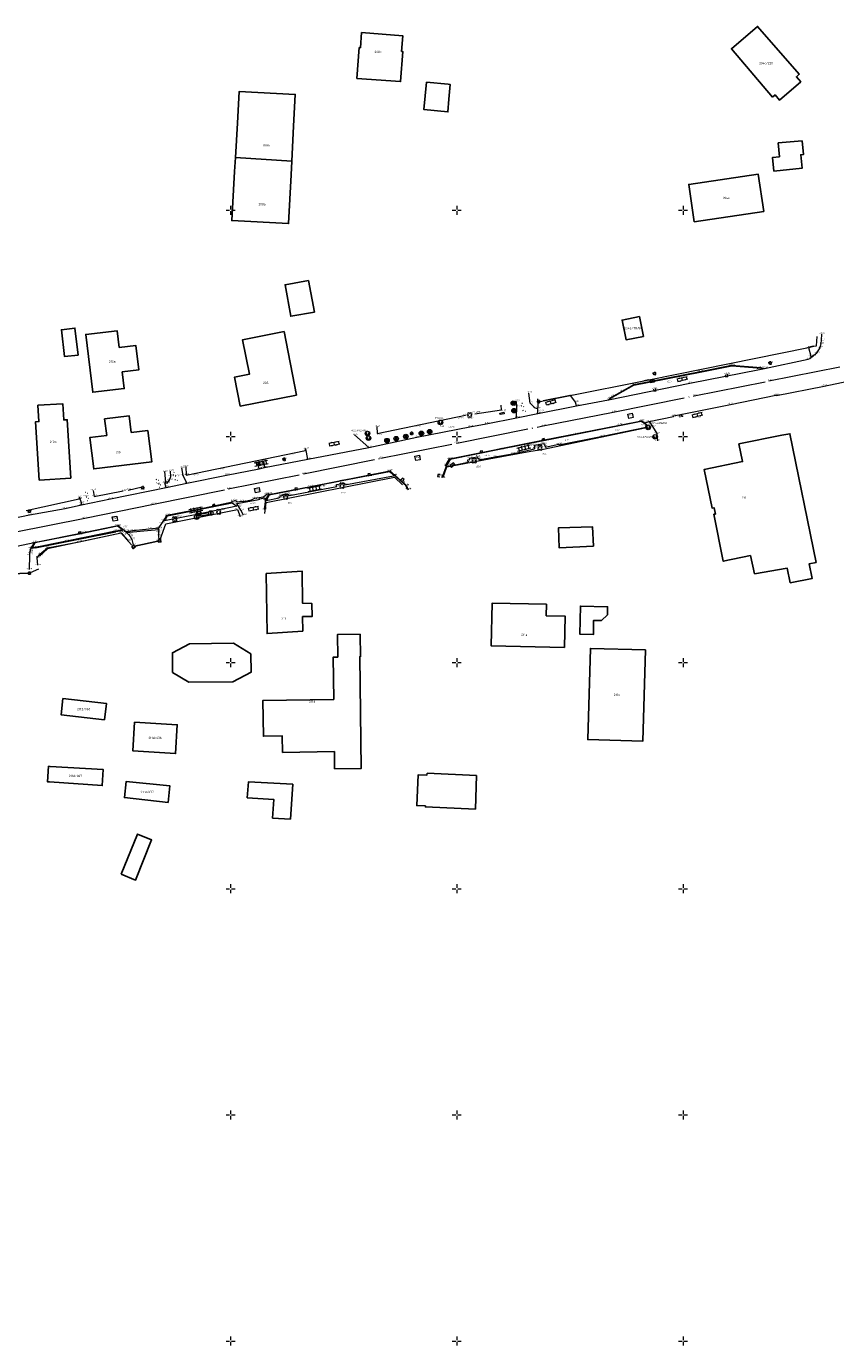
# Model space of a CAD drawing. Header units: metres. Extents: x 132947 to 136301, y 465956 to 467151.
# Tile 17 of 28: x 135105 to 135284, y 466499 to 466791. Entities that reach past the tile are written whole.
import ezdxf
from ezdxf.enums import TextEntityAlignment as Align

# ---------------------------------------------------------------- set-up
doc = ezdxf.new("R2010")
doc.units = ezdxf.units.M
doc.linetypes.add('ASWEG', pattern=[18, 16, -1, 0, -1])
doc.layers.get('0').update_dxf_attribs({"color": 8})
for name, color, linetype, lineweight in [('B-WE-GR-BOOM-T18', 253, 'Continuous', 18), ('B-WE-GR-GRAS-T18', 253, 'Continuous', 18), ('B-WE-GW-HOOGTE-T18', 253, 'Continuous', 18), ('B-WE-IE-T18', 10, 'Continuous', 18), ('B-WE-IE-TERREINAFSCHEIDING_KUNSTMATIG_HEKWERK-G', 20, 'IE-TERREINAFSCHEIDING-KUNSTMATIG', 18), ('B-WE-IE-TERREINAFSCHEIDING_NATUURLIJK_HAAG MET RASTER-G', 60, 'IE-TERREINAFSCHEIDING-NATUURLIJK-HAAGRASTER', 18), ('B-WE-IE-TERREINAFSCHEIDING_NATUURLIJK_HAAG-G', 60, 'IE-TERREINAFSCHEIDING-NATUURLIJK-HAAG', 18), ('B-WE-KL-ET_LS_OV_LICHTMAST-S', 190, 'Continuous', 25), ('N-WE-OG-BEBOUWING_HUISNUMMER-T25', 7, 'Continuous', 25), ('Q03_Asweg', 8, 'ASWEG', 18), ('Q18_Brievenbus', 8, 'Continuous', 18), ('Q2202_Paal_hout', 8, 'Continuous', 18), ('Q235_Trottoirkolk', 8, 'Continuous', 18), ('Q251_Caikast', 8, 'Continuous', 18), ('Q252_Trafokast', 8, 'Continuous', 18), ('Q26_Boom', 8, 'Continuous', 18), ('Q28_Rioolput_gem', 8, 'Continuous', 18), ('Q30_Verkeersbord', 8, 'Continuous', 18), ('S02_Klinkers', 8, 'Continuous', 18), ('S03_Tegels', 8, 'Continuous', 18), ('S100_Ruitkruis', 8, 'Continuous', 18), ('S60_Zand_grind', 8, 'Continuous', 18), ('T01_Muur', 8, 'Continuous', 25), ('T10_Doorgang', 8, 'DOORGANG', 25), ('V011_Kant_asfalt', 8, 'Continuous', 18), ('V012_Kant_beton', 8, 'Continuous', 18), ('V02_Kant_klinkers', 8, 'Continuous', 18), ('V03_Kant_tegels', 8, 'Continuous', 18), ('V05_Kant_grindpuin', 8, 'Continuous', 18), ('W01_Kant_sloot', 8, 'Continuous', 18)]:
    doc.layers.add(name, color=color, linetype=linetype, lineweight=lineweight)
doc.layers.add('B-XX-OG-BEBOUWING-GV', color=8, linetype='Continuous')
doc.styles.add('NLCS-ISO-M200-T18_CURSIEF', font='NLCS-ISO.ttf', dxfattribs={"oblique": 15, "height": 0.36})
doc.styles.add('NLCS-ISO-M200-T25', font='NLCS-ISO.ttf', dxfattribs={"height": 0.5})
doc.styles.get("Standard").update_dxf_attribs({"font": 'romand.shx'})
doc.linetypes.add('DOORGANG', pattern='A,2,-2,[15,fgm.shx,S=1,R=0,X=0,Y=0],-4', length=8)
doc.linetypes.add('IE-TERREINAFSCHEIDING-KUNSTMATIG', pattern='A,4,[82,NLCS.SHX,S=0.75,R=90,X=0,Y=0],4,-2', length=10)
doc.linetypes.add('IE-TERREINAFSCHEIDING-NATUURLIJK-HAAG', pattern='A,7,-1.5,[67,NLCS.SHX,S=0.75,R=45,X=0,Y=0],-1.5', length=10)
doc.linetypes.add('IE-TERREINAFSCHEIDING-NATUURLIJK-HAAGRASTER', pattern='A,7,-1.5,[67,NLCS.SHX,S=0.75,R=45,X=0,Y=0],-1.5,7,-1.5,[67,NLCS.SHX,S=0.75,R=0,X=0,Y=0],-1.5', length=20)

# ---------------------------------------------------------------- blocks, each defined once
blk = doc.blocks.new('ZANDGR2')
for points in [[(0.28, 1.8), (0.08, 1.8)], [(1.09, 1.1), (0.89, 1.1)], [(0.43, -0.34), (0.23, -0.34)], [(0.54, -2.02), (0.34, -2.02)], [(1.14, -1.04), (0.94, -1.04)]]:
    blk.add_lwpolyline(points)
blk = doc.blocks.new('TEGELS2')
for points in [[(2, 2.25), (0, 2.25)], [(0, 0.75), (2, 0.75)], [(0.25, 3), (0.25, -3)], [(1.75, 3), (1.75, -3)], [(0, -0.75), (2, -0.75)], [(0, -2.25), (2, -2.25)]]:
    blk.add_lwpolyline(points)
blk = doc.blocks.new('kolkl')
for points in [[(-0.498, 0), (-0.498, -0.998)], [(0.498, -1), (0.5, 0)], [(-0.498, -0.998), (0.498, -1)]]:
    blk.add_lwpolyline(points)
blk = doc.blocks.new('klinkers2')
for p, q in [((0.01, 1.15), (0.31, 1.15)), ((0.31, -2.3), (0.31, 2.3)), ((0.31, 2.1), (1.51, 2.1)), ((0.31, 0), (1.51, 0)), ((1.51, -2.3), (1.51, 2.3)), ((1.51, 1.05), (1.81, 1.05)), ((0.01, -1.15), (0.31, -1.15)), ((0.31, -2.1), (1.51, -2.1)), ((1.51, -1.05), (1.81, -1.05))]:
    blk.add_line(p, q)
blk = doc.blocks.new('aandbord')
blk.add_lwpolyline([(0.707, 0.707), (0, -1), (-0.707, 0.707)])
blk.add_circle((0, 0), 1)
blk = doc.blocks.new('boom')
for centre, start, end in [((-0.499999, 0.499999), 0, 270), ((-0.499999, -0.499999), 90, 0), ((0.499999, 0.499999), 270, 180), ((0.499999, -0.499999), 180, 90)]:
    blk.add_arc(centre, 0.499999, start, end)
blk = doc.blocks.new('htpaal')
blk.add_lwpolyline([(-0.5, -0.5), (0.5, -0.5), (0.5, 0.5), (-0.5, 0.5), (-0.5, -0.5)])
for radius in [1, 0.25]:
    blk.add_circle((0, 0), radius)
blk = doc.blocks.new('rioolput')
for points in [[(-1, -1), (-1, 1)], [(-1, 1), (1, 1)], [(1, 1), (1, -1)], [(1, -1), (-1, -1)]]:
    blk.add_lwpolyline(points)
blk = doc.blocks.new('cai')
blk.add_circle((0, 0), 1)
at = {"width": 0.714}
blk.add_text('C', height=1, dxfattribs=at).set_placement((0.087, 0.002), align=Align.MIDDLE_CENTER)
blk = doc.blocks.new('brievenbus')
for points in [[(-1, -0.5), (1, -0.5), (1, 0.5), (-1, 0.5), (-1, -0.5)], [(-1, 0.5), (0, 0), (1, 0.5)]]:
    blk.add_lwpolyline(points)
blk = doc.blocks.new('ruitkruis')
for p, q in [((-2, 0), (-0.4, 0)), ((0, 2), (0, 0.4)), ((0.4, 0), (2, 0)), ((0, -0.4), (0, -2))]:
    blk.add_line(p, q)
blk = doc.blocks.new('SKL-ET_OV_LICHTMAST-SO')
at = {"color": 0, "linetype": 'ByBlock', "lineweight": 18}
for points in [[(-1.2, 0), (-2, 0)], [(-1.4, 1.4), (-0.9, 0.9)], [(0, 2), (0, 1.2)], [(0.9, 0.9), (1.4, 1.4)], [(2, 0), (1.2, 0)], [(-1.4, -1.4), (-0.9, -0.9)], [(0, -1.2), (0, -2)], [(0.9, -0.9), (1.4, -1.4)]]:
    blk.add_lwpolyline(points, dxfattribs=at)
blk.add_circle((0, 0), 1, dxfattribs=at)

msp = doc.modelspace()

# ---------------------------------------------------------------- linework, layer by layer
at = {"layer": 'B-WE-IE-TERREINAFSCHEIDING_KUNSTMATIG_HEKWERK-G'}
for points in [[(135278.81, 466719.96), (135279.5, 466720.07), (135279.63, 466722.1)], [(135242.4, 466712.55), (135277.71, 466719.67)], [(135225.06, 466709.08), (135241.31, 466712.33)], [(135203.95, 466705.03), (135209.88, 466705.91), (135209.78, 466706.96)], [(135217.82, 466708.36), (135217.81, 466707.57), (135219.1, 466707.87)], [(135182.32, 466702.18), (135182.38, 466700.68), (135201.91, 466704.7)], [(135197, 466690.98), (135197.8, 466693.26), (135207.12, 466695.04), (135216.39, 466696.79), (135218.77, 466697.14), (135241.91, 466702.02)], [(135140.12, 466693.37), (135140.2, 466691.47), (135166.6, 466696.89), (135166.54, 466697.33)], [(135157.55, 466682.99), (135157.91, 466685.38), (135186.23, 466690.97), (135187.98, 466689.3)], [(135134.43, 466677.19), (135135.69, 466680.66), (135151.55, 466683.86), (135152.14, 466682.33)], [(135128.11, 466676.01), (135125.81, 466678.63), (135109.58, 466675.16), (135107.82, 466673.57)], [(135105.76, 466669.95), (135107.64, 466670.73)]]:
    msp.add_lwpolyline(points, dxfattribs=at)
at = {"layer": 'B-WE-IE-TERREINAFSCHEIDING_NATUURLIJK_HAAG MET RASTER-G', "flags": 128}
for points in [[(135135.43, 466692.24), (135135.62, 466689.84)], [(135119.61, 466688.07), (135119.9, 466686.74), (135126.31, 466687.96)], [(135127.36, 466688.15), (135130.46, 466688.84)]]:
    msp.add_lwpolyline(points, dxfattribs=at)
at = {"layer": 'B-WE-IE-TERREINAFSCHEIDING_NATUURLIJK_HAAG-G'}
msp.add_lwpolyline([(135104.84, 466683.6), (135116.54, 466686.18)], dxfattribs=at)
at = {"layer": 'B-XX-OG-BEBOUWING-GV'}
for points in [[(135187.79, 466785.12), (135188.05, 466788.59), (135178.96, 466789.28), (135178.71, 466785.95), (135178.45, 466785.97), (135177.93, 466779.18), (135187.58, 466778.45), (135188.09, 466785.1)], [(135269.74, 466775), (135270.33, 466775.51), (135271.28, 466774.39), (135276, 466778.44), (135275.06, 466779.55), (135275.68, 466780.08), (135266.45, 466790.67), (135260.68, 466785.72)], [(135193.3, 466778.31), (135192.75, 466772.28), (135198.02, 466771.76), (135198.25, 466774.57), (135198.52, 466777.83), (135198.09, 466777.87)], [(135151.09, 466761.65), (135163.54, 466760.88), (135163.95, 466768.64), (135164.31, 466775.64), (135151.91, 466776.29), (135151.55, 466769.29)], [(135276.29, 466765.35), (135271.02, 466764.9), (135271.28, 466761.83), (135269.78, 466761.68), (135270.06, 466758.68), (135276.3, 466759.3), (135276.02, 466762.29), (135276.58, 466762.34)], [(135163.54, 466760.88), (135151.09, 466761.65), (135150.91, 466758.59), (135150.26, 466747.74), (135162.82, 466747.06), (135163.38, 466757.85)], [(135267.85, 466749.75), (135266.63, 466757.99), (135251.26, 466755.72), (135252.48, 466747.48)], [(135168.54, 466727.49), (135167.21, 466734.47), (135162.06, 466733.55), (135163.32, 466726.57)], [(135240.37, 466726.49), (135236.54, 466725.73), (135237.4, 466721.38), (135241.24, 466722.14)], [(135116.31, 466718), (135115.6, 466723.96), (135112.64, 466723.61), (135113.34, 466717.65)], [(135125.38, 466719.69), (135124.96, 466723.35), (135118, 466722.55), (135119.55, 466709.78), (135126.5, 466710.58), (135126.07, 466714.26), (135129.7, 466714.7), (135129.05, 466720.13)], [(135152.14, 466706.72), (135164.57, 466709.15), (135161.83, 466723.18), (135152.67, 466721.39), (135154.17, 466713.76), (135150.89, 466713.12)], [(135107.7, 466690.37), (135114.68, 466690.82), (135113.9, 466703.7), (135113.14, 466703.65), (135112.91, 466707.24), (135107.44, 466706.9), (135107.67, 466703.31), (135106.91, 466703.26)], [(135131.73, 466701.33), (135128.07, 466700.9), (135127.63, 466704.53), (135122.17, 466703.88), (135122.63, 466700.25), (135118.94, 466699.79), (135119.77, 466692.84), (135132.59, 466694.38)], [(135257.14, 466682.86), (135256.8, 466682.79), (135258.88, 466672.43), (135264.9, 466673.65), (135265.82, 466669.66), (135273.02, 466670.88), (135273.67, 466667.65), (135278.55, 466668.63), (135277.9, 466671.86), (135279.38, 466672.16), (135273.63, 466700.62), (135271.83, 466700.26), (135262.36, 466698.35), (135263.15, 466694.44), (135254.67, 466692.73), (135256.4, 466684.16), (135256.86, 466684.25)], [(135230.2, 466675.78), (135229.98, 466680.06), (135222.5, 466679.82), (135222.64, 466675.36)], [(135165.92, 466660.23), (135168.02, 466660.19), (135167.99, 466663.04), (135165.89, 466663.16), (135165.81, 466670.24), (135157.9, 466669.7), (135158.09, 466656.42), (135165.97, 466656.96)], [(135223.8, 466653.37), (135223.93, 466660.29), (135219.76, 466660.37), (135219.8, 466662.9), (135207.78, 466663.12), (135207.6, 466653.68)], [(135231.94, 466659.32), (135233.27, 466660.56), (135233.31, 466662.35), (135227.33, 466662.49), (135227.18, 466656.3), (135230.18, 466656.22), (135230.24, 466659.35)], [(135154.49, 466651.97), (135150.67, 466654.28), (135140.93, 466654.15), (135137.15, 466652.18), (135137.21, 466647.82), (135140.77, 466645.66), (135150.54, 466645.79), (135154.55, 466647.88)], [(135161.49, 466630.12), (135172.95, 466630.35), (135173, 466626.53), (135178.88, 466626.61), (135178.57, 466651.29), (135178.69, 466651.29), (135178.63, 466656.27), (135173.63, 466656.21), (135173.69, 466651.23), (135172.69, 466651.22), (135172.81, 466641.86), (135157.15, 466641.64), (135157.27, 466633.72), (135161.44, 466633.78)], [(135241.73, 466652.81), (135229.54, 466653.16), (135228.95, 466632.99), (135241.13, 466632.64)], [(135112.96, 466642.05), (135112.55, 466638.47), (135122.14, 466637.38), (135122.57, 466641)], [(135128.81, 466636.82), (135128.43, 466630.47), (135137.84, 466629.9), (135138.21, 466636.26)], [(135110, 466623.62), (135121.64, 466622.83), (135121.89, 466626.36), (135110.14, 466627.07), (135109.78, 466627.09), (135109.55, 466623.66)], [(135193.42, 466625.58), (135193.4, 466625.13), (135191.47, 466625.21), (135191.15, 466618.41), (135193.08, 466618.33), (135193.07, 466618.11), (135204.12, 466617.62), (135204.35, 466625.04)], [(135136.24, 466619.11), (135136.6, 466622.74), (135126.93, 466623.7), (135126.55, 466620.18)], [(135163.24, 466615.38), (135163.74, 466623.1), (135153.94, 466623.62), (135153.69, 466620.14), (135159.58, 466619.72), (135159.28, 466615.65)], [(135125.84, 466603.2), (135128.98, 466601.9), (135132.56, 466610.81), (135129.45, 466612.08)]]:
    msp.add_lwpolyline(points, close=True, dxfattribs=at)
at = {"layer": 'Q03_Asweg'}
msp.add_polyline3d([(134955.35, 466648.41, -0.15), (134972.04, 466651.62, -0.13), (134982.96, 466653.85, -0.12), (134995.03, 466656.24, -0.12), (135011.22, 466659.63, -0.15), (135029.41, 466663.46, -0.15), (135047.2, 466667.29, -0.15), (135058.61, 466669.71, -0.14), (135084.27, 466675.05, -0.18), (135102.17, 466678.81, -0.22), (135117.77, 466681.94, -0.21), (135133.01, 466685.05, -0.24), (135149.48, 466688.39, -0.22), (135166.13, 466691.71, -0.2), (135183.23, 466695.18, -0.24), (135200, 466698.54, -0.24), (135219.08, 466702.35, -0.19), (135234.58, 466705.41, -0.22), (135252.48, 466708.96, -0.21), (135268.98, 466712.28, -0.19), (135286.26, 466715.7, -0.17)], dxfattribs=at)
at = {"layer": 'Q252_Trafokast'}
for points in [[(135210.4, 466705.35), (135210.46, 466705.04), (135209.55, 466704.84), (135209.48, 466705.16), (135210.4, 466705.35)], [(135143.37, 466682.46), (135145.26, 466682.83), (135145.2, 466683.15), (135143.3, 466682.78), (135143.37, 466682.46)]]:
    msp.add_lwpolyline(points, dxfattribs=at)
at = {"layer": 'T01_Muur'}
for points in [[(135128.59, 466675.99), (135128.91, 466675.51), (135128.48, 466675.22), (135128.19, 466675.66), (135128.59, 466675.99)], [(135134.01, 466677.11), (135134.52, 466677.19), (135134.6, 466676.68), (135134.09, 466676.6), (135134.01, 466677.11)], [(135105.32, 466669.99), (135105.74, 466670), (135105.76, 466669.57), (135105.33, 466669.56), (135105.32, 466669.99)]]:
    msp.add_lwpolyline(points, dxfattribs=at)
at = {"layer": 'T10_Doorgang'}
for points in [[(135277.71, 466719.67), (135278.81, 466719.96)], [(135241.31, 466712.33), (135242.4, 466712.55)], [(135219.1, 466707.87), (135225.06, 466709.08)], [(135101.58, 466669.66), (135105.27, 466669.76)]]:
    msp.add_lwpolyline(points, dxfattribs=at)
msp.add_polyline3d([(135133.9, 466676.83, -0.26), (135128.85, 466675.75, -0.34)], dxfattribs=at)
at = {"layer": 'V011_Kant_asfalt'}
for points in [[(135093.15, 466680.08, -0.25), (135105.6, 466682.65, -0.27), (135113.47, 466684.07, -0.27), (135117.08, 466684.88, -0.9), (135123.49, 466686.22, -0.3), (135135.74, 466688.75, -0.3), (135140.35, 466689.67, -0.31), (135149.11, 466691.48, -0.27), (135156.3, 466692.88, -0.28), (135157.47, 466693.14, -0.28), (135167.09, 466695.01, -0.26), (135180.59, 466697.59, -0.29), (135191.16, 466699.82, -0.4), (135202.9, 466702.16, -0.43), (135206.51, 466702.83, -0.39), (135213.22, 466704.15, -0.32), (135217.94, 466705.05, -0.27), (135226.45, 466706.8, -0.25), (135233.51, 466708.13, -0.28), (135251.5, 466711.76, -0.27), (135266.87, 466714.81, -0.23), (135268.02, 466715.05, -0.25), (135277.61, 466717.06, -0.22), (135277.99, 466717.24, -0.23), (135278.2, 466717.41, -0.22), (135278.33, 466717.52, -0.22), (135278.82, 466717.87, -0.21), (135279.56, 466718.5, -0.21), (135280.3, 466719.62, -0.19), (135280.51, 466720.54, -0.18), (135280.62, 466721.27, -0.21), (135280.63, 466722.64, -0.19)], [(135196.76, 466690.91, -0.25), (135197.63, 466693.32, -0.22), (135197.55, 466693.64, -0.24), (135198.42, 466695.07, -0.25), (135198.42, 466695.07, -0.25), (135218.91, 466699.16, -0.24), (135235.92, 466702.52, -0.25), (135240.79, 466703.48, -0.26), (135241.53, 466702.99, -0.24), (135242.5, 466703.32, -0.27), (135247.87, 466704.44, -0.26), (135247.99, 466704.56, -0.25), (135260.45, 466707.09, -0.24), (135270.53, 466709.13, -0.2), (135270.68, 466709.05, -0.21), (135281.16, 466711.14, -0.2), (135290.22, 466713.06, -0.18)], [(135099.99, 466675.13, -0.28), (135106.64, 466676.59, -0.29), (135117.56, 466678.78, -0.3), (135124.72, 466680.23, -0.29), (135125.08, 466680.3, -0.32), (135126.18, 466679.49, -0.32), (135126.9, 466679.01, -0.33), (135128.43, 466679.22, -0.31), (135132, 466679.56, -0.27), (135134.18, 466679.8, -0.29), (135134.8, 466680.77, -0.26), (135135.26, 466681.44, -0.27), (135135.96, 466682.58, -0.28), (135143.18, 466684.04, -0.3), (135150.41, 466685.52, -0.25), (135150.37, 466685.68, -0.25), (135151.08, 466685.86, -0.24), (135151.53, 466685.53, -0.26), (135152.34, 466685.68, -0.25), (135152.86, 466685.62, -0.25), (135154.65, 466685.96, -0.25), (135155.37, 466686.37, -0.24), (135157.19, 466686.69, -0.26), (135157.79, 466686.99, -0.25), (135158.01, 466687.26, -0.24), (135158.47, 466687.34, -0.27), (135158.46, 466687.14, -0.29), (135167.67, 466688.95, -0.23), (135184.83, 466692.31, -0.28), (135185.17, 466692.39, -0.28), (135188.84, 466689.22, -0.26), (135189.27, 466688.23, -0.25)], [(135127, 466678.76, -0.33), (135127.48, 466678.35, -0.36), (135127.81, 466677.92, -0.35), (135128.17, 466677.25, -0.33), (135128.51, 466676.02, -0.31)], [(135134.18, 466679.45, -0.27), (135134.05, 466678.84, -0.27), (135134.05, 466677.99, -0.23), (135134.18, 466677.19, -0.23)]]:
    msp.add_polyline3d(points, dxfattribs=at)
at = {"layer": 'V012_Kant_beton'}
for points in [[(135233.89, 466708.37, -0.31), (135233.85, 466708.5, -0.28), (135234.7, 466708.99, -0.24), (135236.56, 466710.04, -0.22), (135239.13, 466711.48, -0.22), (135253.77, 466714.37, -0.18), (135260.73, 466715.77, -0.16), (135267.28, 466715.25, -0.23), (135267.28, 466715.13, -0.27)], [(135197.72, 466693.34, -0.15), (135196.87, 466690.9, -0.14)], [(135189.14, 466688.29, -0.17), (135188.76, 466689.15, -0.16), (135187.98, 466689.79, -0.16), (135186.17, 466691.47, -0.17)], [(135157.83, 466685.49, -0.23), (135157.69, 466685.91, -0.31), (135158.46, 466687.14, -0.29)], [(135105.93, 466675.28, -0.15), (135106.92, 466675.45, -0.13), (135106.93, 466675.38, -0.11), (135116.86, 466677.35, -0.13), (135124.65, 466678.91, -0.09), (135124.62, 466678.99, -0.08), (135126.07, 466679.23, -0.16), (135126.07, 466679.07, -0.15)]]:
    msp.add_polyline3d(points, dxfattribs=at)
at = {"layer": 'V02_Kant_klinkers'}
for points in [[(135278.33, 466717.52, -0.22), (135278.3, 466717.7, -0.22), (135277.8, 466719.62, -0.16)], [(135233.51, 466708.13, -0.28), (135233.89, 466708.37, -0.31), (135239.15, 466711.31, -0.36), (135253.79, 466714.22, -0.28), (135260.75, 466715.63, -0.27), (135267.28, 466715.13, -0.27), (135268.02, 466715.05, -0.25)], [(135217.94, 466705.05, -0.27), (135217.97, 466707.57, -0.21)], [(135226.45, 466706.8, -0.25), (135226.26, 466707.62, -0.26), (135225.22, 466708.99, -0.22)], [(135242.5, 466703.32, -0.27), (135243.21, 466702.2, -0.3), (135244.22, 466700.65, -0.29), (135244.34, 466699.04, -0.24)], [(135180.59, 466697.59, -0.29), (135177.41, 466700.34, -0.33)], [(135167.09, 466695.01, -0.26), (135166.67, 466697.29, -0.26)], [(135152.86, 466682.64, -0.3), (135152.27, 466683.69, -0.29), (135151.73, 466684.56, -0.32), (135151.37, 466685.17, -0.31), (135155.88, 466685.97, -0.29), (135156.46, 466686.12, -0.29), (135156.42, 466686.21, -0.3), (135157.6, 466686.45, -0.31), (135157.64, 466685.59, -0.25), (135157.4, 466683.88, -0.25)], [(135126.03, 466679.35, -0.2), (135126.05, 466679.43, -0.19), (135125.03, 466680.15, -0.18), (135116.89, 466678.5, -0.18), (135106.73, 466676.48, -0.12), (135106.09, 466675.38, -0.14), (135113.78, 466676.92, -0.11), (135124.59, 466679.14, -0.12), (135126.03, 466679.35, -0.2)], [(135126.9, 466679.01, -0.33), (135126.92, 466678.72, -0.33), (135127, 466678.76, -0.33), (135128.46, 466678.94, -0.32), (135130.81, 466679.12, -0.28), (135134.18, 466679.45, -0.27), (135134.18, 466679.8, -0.29)], [(135106.64, 466676.59, -0.29), (135105.9, 466675.25, -0.25), (135105.73, 466674.7, -0.28), (135105.61, 466674.23, -0.28), (135105.6, 466673.77, -0.29), (135105.48, 466670.59, -0.39)]]:
    msp.add_polyline3d(points, dxfattribs=at)
at = {"layer": 'V03_Kant_tegels'}
for points in [[(135197.75, 466693.37, -0.14), (135197.85, 466693.35, -0.11), (135202.52, 466694.32, -0.08), (135202.45, 466694.81, -0.1), (135202.91, 466694.9, -0.06), (135202.86, 466695.2, -0.08), (135204.5, 466695.53, -0.06), (135204.58, 466695.17, -0.06), (135204.79, 466695.16, -0.06), (135204.85, 466694.82, -0.02), (135208.37, 466695.48, -0.14), (135212.29, 466696.19, -0.18), (135217.17, 466697.27, -0.05), (135217.1, 466697.62, -0.04), (135217.28, 466697.66, -0.03), (135217.19, 466698.07, -0.04), (135219.24, 466698.44, -0.05), (135219.3, 466698.15, 0), (135219.42, 466698.2, -0.02), (135219.53, 466697.67, 0.01), (135222.53, 466698.31, -0.15), (135222.56, 466698.19, -0.16), (135232.21, 466700.08, -0.11), (135241.81, 466702.04, -0.15), (135241.72, 466702.18, -0.14), (135242.09, 466702.29, -0.16), (135242.04, 466702.47, -0.18), (135240.76, 466703.32, -0.14), (135226.33, 466700.46, -0.11), (135209.83, 466697.18, -0.13), (135198.51, 466694.93, -0.14), (135197.7, 466693.64, -0.14), (135197.75, 466693.37, -0.14)], [(135156.3, 466692.88, -0.28), (135156.01, 466694.27, -0.3), (135157.26, 466694.55, -0.34), (135157.47, 466693.14, -0.28)], [(135157.85, 466685.85, -0.17), (135160.75, 466686.45, -0.09), (135160.72, 466686.52, -0.08), (135161, 466686.59, -0.06), (135160.95, 466686.86, -0.07), (135161.59, 466687.02, -0.06), (135161.59, 466687.17, -0.08), (135162.47, 466687.34, -0.09), (135162.51, 466687.21, -0.07), (135162.73, 466687.23, -0.08), (135162.8, 466686.96, -0.07), (135163.03, 466687.02, -0.08), (135163.06, 466686.93, -0.08), (135173.48, 466688.94, -0.05), (135173.45, 466689.05, -0.01), (135173.4, 466689.35, -0.03), (135174.41, 466689.56, -0.03), (135175.16, 466689.69, -0.04), (135175.24, 466689.32, 0), (135186.02, 466691.33, -0.13), (135186.12, 466691.43, -0.13), (135185.13, 466692.18, -0.16), (135174.67, 466690.19, -0.11), (135163.81, 466688.05, -0.11), (135158.55, 466687.02, -0.14), (135157.85, 466685.85, -0.17)], [(135135.4, 466681.32, -0.14), (135136.06, 466682.45, -0.15), (135150.36, 466685.36, -0.14), (135151.39, 466684.59, -0.17), (135142.54, 466682.76, -0.11), (135135.4, 466681.32, -0.14)]]:
    msp.add_polyline3d(points, dxfattribs=at)
at = {"layer": 'V05_Kant_grindpuin'}
for points in [[(135213.22, 466704.15, -0.32), (135213.26, 466706.63, -0.24), (135213.19, 466707.77, -0.23)], [(135217.81, 466706.14, -0.23), (135217.35, 466706.25, -0.22), (135216.22, 466707.33, -0.21), (135215.9, 466709.61, -0.23)], [(135135.74, 466688.75, -0.3), (135135.51, 466689.75, -0.22), (135136, 466689.69, -0.27), (135136.54, 466690.35, -0.28), (135136.78, 466691.17, -0.25), (135136.77, 466692.36, -0.25)], [(135140.35, 466689.67, -0.31), (135139.55, 466691.38, -0.29), (135139.24, 466693.04, -0.29)], [(135117.08, 466684.88, -0.9), (135117.1, 466685.32, -0.96), (135116.63, 466686.56, -0.15)]]:
    msp.add_polyline3d(points, dxfattribs=at)
at = {"layer": 'W01_Kant_sloot'}
msp.add_polyline3d([(135107.42, 466671.55, -0.58), (135107.28, 466673.2, -0.59), (135107.88, 466673.95, -0.64), (135109.56, 466675.35, -0.53), (135116.52, 466676.72, -0.36), (135125.84, 466678.71, -0.3), (135126.28, 466678.27, -0.46), (135127.39, 466676.99, -0.51)], dxfattribs=at)

# ---------------------------------------------------------------- block references
at = {"layer": 'B-WE-KL-ET_LS_OV_LICHTMAST-S', "xscale": 0.2, "yscale": 0.2, "zscale": 0.2}
for p in [(135269.23, 466716.25, -0.23), (135243.68, 466713.92), (135218.1, 466707.69), (135190.02, 466700.68), (135161.83, 466694.96, -0.17), (135130.59, 466688.66), (135105.52, 466683.49, -0.18)]:
    msp.add_blockref('SKL-ET_OV_LICHTMAST-SO', p, dxfattribs=at)
at = {"layer": 'Q18_Brievenbus'}
for p, xscale, yscale, zscale, rotation in [((135243.17, 466712.25), 0.4999999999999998, 0.4999999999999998, 0.4999999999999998, 191.578559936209), ((135199.04, 466693.68), 0.5, 0.5, 0.5, 220.249322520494)]:
    msp.add_blockref('brievenbus', p, dxfattribs=dict(at, xscale=xscale, yscale=yscale, zscale=zscale, rotation=rotation))
at = {"layer": 'Q2202_Paal_hout', "xscale": 0.5, "yscale": 0.5, "zscale": 0.5}
for p in [(135212.48, 466707.36), (135212.63, 466705.72), (135192.18, 466700.71), (135193.99, 466701.05), (135184.57, 466699.09), (135186.6, 466699.52), (135188.73, 466700.01)]:
    msp.add_blockref('htpaal', p, dxfattribs=at)
at = {"layer": 'Q235_Trottoirkolk'}
for p, xscale, yscale, zscale, rotation in [((135259.57, 466713.7, -0.3), 0.5, 0.5, 0.5, 12.0900165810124), ((135243.69, 466710.54, -0.3), 0.5, 0.5, 0.5, 12.4107376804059), ((135249.53, 466704.31, -0.3), 0.4999999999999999, 0.4999999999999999, 0.4999999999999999, 192.2156581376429), ((135219.24, 466699.03, -0.1), 0.5, 0.5, 0.5, 198.582537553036), ((135205.48, 466696.27, -0.12), 0.4999999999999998, 0.4999999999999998, 0.4999999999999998, 187.1344864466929), ((135156.72, 466694.17, -0.36), 0.5, 0.5, 0.5, 278.0503384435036), ((135180.72, 466691.28, -0.16), 0.5, 0.5, 0.5, 192.5806544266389), ((135187.86, 466690.25, -0.29), 0.5, 0.5, 0.5, 142.152488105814), ((135196.28, 466691.35, -0.34), 0.5, 0.5, 0.5, 268.0010729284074), ((135164.57, 466688.14, -0.11), 0.5, 0.5, 0.5, 190.738828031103), ((135146.38, 466684.49, -0.18), 0.5, 0.5, 0.5, 199.306172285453), ((135116.71, 466678.37, -0.18), 0.5, 0.5, 0.5, 186.674366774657)]:
    msp.add_blockref('kolkl', p, dxfattribs=dict(at, xscale=xscale, yscale=yscale, zscale=zscale, rotation=rotation))
at = {"layer": 'Q251_Caikast', "xscale": 0.5, "yscale": 0.5, "zscale": 0.5}
for p in [(135145.64, 466683.07), (135142.51, 466682.18)]:
    msp.add_blockref('cai', p, dxfattribs=at)
at = {"layer": 'Q26_Boom', "xscale": 0.5, "yscale": 0.5, "zscale": 0.5}
for p in [(135202.85, 466704.74, -0.23), (135218.38, 466697.49, -0.01), (135203.83, 466694.66, -0.13), (135174.62, 466689.08), (135162.17, 466686.62, -0.12), (135147.39, 466683.33), (135137.67, 466681.72, -0.08)]:
    msp.add_blockref('boom', p, dxfattribs=at)
at = {"layer": 'Q28_Rioolput_gem'}
for p, xscale, yscale, zscale, rotation in [((135238.4, 466704.58, -0.22), 0.5, 0.5, 0.5, 284.3679882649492), ((135191.34, 466695.25, -0.24), 0.5, 0.5, 0.5, 280.7623684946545), ((135155.9, 466688.12, -0.21), 0.5, 0.5, 0.5, 281.150991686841), ((135124.45, 466681.82, -0.23), 0.4999999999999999, 0.4999999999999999, 0.4999999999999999, 189.8050479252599)]:
    msp.add_blockref('rioolput', p, dxfattribs=dict(at, xscale=xscale, yscale=yscale, zscale=zscale, rotation=rotation))
at = {"layer": 'Q30_Verkeersbord', "xscale": 0.5, "yscale": 0.5, "zscale": 0.5}
for p in [(135180.27, 466700.67, -0.31), (135196.38, 466703.11, -0.61), (135242.28, 466702), (135180.48, 466699.62, -0.24), (135243.82, 466699.92), (135143.01, 466682.98, -0.1)]:
    msp.add_blockref('aandbord', p, dxfattribs=at)
at = {"layer": 'S02_Klinkers'}
for p, xscale, yscale, zscale, rotation in [((135249.95, 466712.2, -0.27), 0.4999999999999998, 0.4999999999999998, 0.4999999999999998, 104.3681987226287), ((135220.91, 466707.08, -0.2), 0.5, 0.5, 0.5, 104.3681987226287), ((135253.27, 466704.26, -0.25), 0.4999999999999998, 0.4999999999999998, 0.4999999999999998, 104.3681987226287), ((135173.02, 466697.93, -0.26), 0.5, 0.5, 0.5, 101.1876291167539), ((135155.17, 466683.58, -0.24), 0.4999999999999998, 0.4999999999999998, 0.4999999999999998, 101.1876291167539)]:
    msp.add_blockref('klinkers2', p, dxfattribs=dict(at, xscale=xscale, yscale=yscale, zscale=zscale, rotation=rotation))
at = {"layer": 'S03_Tegels'}
for p, xscale, yscale, zscale, rotation in [((135214.91, 466696.97, -0.06), 0.5, 0.5, 0.5, 104.3681987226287), ((135156.9, 466693.62, -0.31), 0.4999999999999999, 0.4999999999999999, 0.4999999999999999, 101.1876291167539), ((135168.67, 466688, -0.06), 0.4999999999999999, 0.4999999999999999, 0.4999999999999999, 101.1876291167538), ((135142.43, 466683.28, -0.12), 0.5, 0.5, 0.5, 101.1876291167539)]:
    msp.add_blockref('TEGELS2', p, dxfattribs=dict(at, xscale=xscale, yscale=yscale, zscale=zscale, rotation=rotation))
at = {"layer": 'S100_Ruitkruis', "xscale": 0.5, "yscale": 0.5, "zscale": 0.5}
for p in [(135150, 466750), (135200, 466750), (135250, 466750), (135150, 466700), (135200, 466700), (135250, 466700), (135150, 466650), (135200, 466650), (135250, 466650), (135150, 466600), (135200, 466600), (135250, 466600), (135150, 466550), (135200, 466550), (135250, 466550), (135150, 466500), (135200, 466500), (135250, 466500)]:
    msp.add_blockref('ruitkruis', p, dxfattribs=at)
at = {"layer": 'S60_Zand_grind', "xscale": 0.5, "yscale": 0.5, "zscale": 0.5}
for p, rotation in [((135214.96, 466706.47), 197.818042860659), ((135133.79, 466689.59, -0.24), 20.43488541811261), ((135138.05, 466691.18, -0.28), 198.659034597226), ((135117.98, 466686.74, -0.19), 10.2003834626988)]:
    msp.add_blockref('ZANDGR2', p, dxfattribs=dict(at, rotation=rotation))

# ---------------------------------------------------------------- texts
at = {"layer": 'B-WE-GR-BOOM-T18', "style": 'NLCS-ISO-M200-T18_CURSIEF', "oblique": 15}
for s, p in [('2X Ø75', (135203.35, 466705.24, -0.23)), ('Ø60', (135218.88, 466696, -0.01)), ('Ø60', (135204.33, 466693.19, -0.13)), ('Ø40', (135174.43, 466687.4)), ('Ø30', (135147.89, 466683.83)), ('Ø50', (135162.6, 466685.16, -0.12)), ('Ø30', (135138.17, 466682.22, -0.08))]:
    msp.add_text(s, height=0.36, dxfattribs=at).set_placement(p)
at = {"layer": 'B-WE-GR-GRAS-T18', "style": 'NLCS-ISO-M200-T18_CURSIEF', "oblique": 15}
msp.add_text('GRAS', height=0.36, dxfattribs=at).set_placement((135198.11, 466701.97, -0.32))
at = {"layer": 'B-WE-GW-HOOGTE-T18', "style": 'NLCS-ISO-M200-T18_CURSIEF', "oblique": 15}
for s, p in [('-0.21', (135280.62, 466721.27)), ('-0.19', (135280.63, 466722.64)), ('-0.16', (135277.8, 466719.62)), ('-0.21', (135279.56, 466718.5)), ('-0.19', (135280.3, 466719.62)), ('-0.18', (135280.51, 466720.54)), ('-0.16', (135260.73, 466715.77)), ('-0.27', (135260.75, 466715.63)), ('-0.23', (135267.28, 466715.25)), ('-0.23', (135269.23, 466716.25)), ('-0.22', (135277.61, 466717.06)), ('-0.22', (135278.2, 466717.41)), ('-0.22', (135278.3, 466717.7)), ('-0.21', (135278.82, 466717.87)), ('-0.18', (135253.77, 466714.37)), ('-0.28', (135253.79, 466714.22)), ('-0.30', (135259.57, 466713.7)), ('-0.30', (135259.77, 466713.74)), ('-0.23', (135266.87, 466714.81)), ('-0.25', (135268.02, 466715.05)), ('-0.19', (135268.98, 466712.28)), ('-0.23', (135215.9, 466709.61)), ('-0.22', (135236.56, 466710.04)), ('-0.22', (135239.13, 466711.48)), ('-0.36', (135239.15, 466711.31)), ('-0.30', (135243.69, 466710.54)), ('-0.27', (135246.86, 466711.99)), ('-0.27', (135251.5, 466711.76)), ('-0.20', (135281.16, 466711.14)), ('-0.23', (135213.19, 466707.77)), ('-0.24', (135213.26, 466706.63)), ('-0.21', (135216.22, 466707.33)), ('-0.21', (135217.97, 466707.57)), ('-0.20', (135220.91, 466707.08)), ('-0.22', (135225.22, 466708.99)), ('-0.26', (135226.26, 466707.62)), ('-0.25', (135226.45, 466706.8)), ('-0.28', (135233.51, 466708.13)), ('-0.28', (135233.85, 466708.5)), ('-0.31', (135233.89, 466708.37)), ('-0.24', (135234.7, 466708.99)), ('-0.21', (135252.48, 466708.96)), ('-0.24', (135260.45, 466707.09)), ('-0.20', (135270.53, 466709.13)), ('-0.21', (135270.68, 466709.05)), ('-0.36', (135200.8, 466703.92)), ('-0.35', (135201.91, 466704.7)), ('-0.23', (135202.85, 466704.74)), ('-0.27', (135203.04, 466703.9)), ('-0.33', (135210.22, 466705.56)), ('-0.32', (135213.22, 466704.15)), ('-0.22', (135217.35, 466706.25)), ('-0.23', (135217.81, 466706.14)), ('-0.27', (135217.94, 466705.05)), ('-0.22', (135218.6, 466705.54)), ('-0.22', (135234.58, 466705.41)), ('-0.22', (135238.4, 466704.58)), ('-0.26', (135240.79, 466703.48)), ('-0.26', (135247.87, 466704.44)), ('-0.25', (135247.99, 466704.56)), ('-0.30', (135249.34, 466704.27)), ('-0.30', (135249.53, 466704.31)), ('-0.25', (135253.27, 466704.26)), ('-0.31', (135180.27, 466700.67)), ('-0.32', (135182.32, 466702.18)), ('-0.34', (135191.42, 466702.16)), ('-0.61', (135196.38, 466703.11)), ('-0.32', (135196.53, 466702.12)), ('-0.43', (135202.9, 466702.16)), ('-0.39', (135206.51, 466702.83)), ('-0.19', (135219.08, 466702.35)), ('-0.13', (135235.29, 466701.3)), ('-0.25', (135235.92, 466702.52)), ('-0.14', (135240.76, 466703.32)), ('-0.12', (135241.2, 466702.5)), ('-0.24', (135241.53, 466702.99)), ('-0.15', (135241.81, 466702.04)), ('-0.18', (135242.04, 466702.47)), ('-0.16', (135242.09, 466702.29)), ('-0.27', (135242.5, 466703.32)), ('-0.30', (135243.21, 466702.2)), ('-0.29', (135244.22, 466700.65)), ('-0.26', (135173.02, 466697.93)), ('-0.33', (135177.41, 466700.34)), ('-0.24', (135180.48, 466699.62)), ('-0.34', (135182.99, 466700.3)), ('-0.40', (135191.16, 466699.82)), ('-0.24', (135200, 466698.54)), ('-0.06', (135216.02, 466697.98)), ('-0.04', (135217.19, 466698.07)), ('-0.01', (135217.2, 466697.76)), ('-0.01', (135218.21, 466698.09)), ('-0.24', (135218.91, 466699.16)), ('-0.10', (135219.05, 466698.96)), ('-0.10', (135219.24, 466699.03)), ('-0.05', (135219.24, 466698.44)), ('+0.01', (135219.53, 466697.67)), ('-0.15', (135222.53, 466698.31)), ('-0.16', (135222.56, 466698.19)), ('-0.11', (135224.1, 466699.06)), ('-0.11', (135226.33, 466700.46)), ('-0.11', (135232.21, 466700.08)), ('-0.24', (135244.34, 466699.04)), ('-0.17', (135161.83, 466694.96)), ('-0.17', (135163.55, 466695.98)), ('-0.26', (135166.67, 466697.29)), ('-0.26', (135167.09, 466695.01)), ('-0.29', (135180.59, 466697.59)), ('-0.24', (135183.23, 466695.18)), ('-0.24', (135191.34, 466695.25)), ('-0.25', (135198.42, 466695.07)), ('-0.25', (135198.42, 466695.07)), ('-0.14', (135198.51, 466694.93)), ('-0.08', (135202.86, 466695.2)), ('-0.06', (135204.5, 466695.53)), ('-0.06', (135204.58, 466695.17)), ('-0.02', (135204.85, 466694.82)), ('-0.12', (135205.27, 466696.25)), ('-0.12', (135205.48, 466696.27)), ('-0.11', (135206.65, 466695.65)), ('-0.14', (135208.37, 466695.48)), ('-0.13', (135209.83, 466697.18)), ('-0.18', (135212.29, 466696.19)), ('-0.05', (135217.17, 466697.27)), ('-0.01', (135218.38, 466697.49)), ('-0.23', (135135.43, 466692.24)), ('-0.25', (135136.77, 466692.36)), ('-0.29', (135139.24, 466693.04)), ('-0.34', (135140.12, 466693.37)), ('-0.20', (135148.01, 466692.71)), ('-0.24', (135155.62, 466694.16)), ('-0.28', (135156.3, 466692.88)), ('-0.35', (135156.75, 466694.01)), ('-0.33', (135157.17, 466694.5)), ('-0.28', (135157.47, 466693.14)), ('-0.28', (135184.83, 466692.31)), ('-0.16', (135185.13, 466692.18)), ('-0.28', (135185.17, 466692.39)), ('-0.24', (135197.55, 466693.64)), ('-0.22', (135197.63, 466693.32)), ('-0.14', (135197.75, 466693.37)), ('-0.12', (135197.99, 466693.92)), ('-0.08', (135202.52, 466694.32)), ('-0.13', (135203.83, 466694.66)), ('-0.24', (135133.79, 466689.59)), ('-0.22', (135135.51, 466689.75)), ('-0.27', (135135.62, 466689.84)), ('-0.27', (135136, 466689.69)), ('-0.28', (135136.54, 466690.35)), ('-0.25', (135136.78, 466691.17)), ('-0.28', (135138.05, 466691.18)), ('-0.29', (135139.55, 466691.38)), ('-0.29', (135140.2, 466691.47)), ('-0.31', (135140.35, 466689.67)), ('-0.29', (135142.23, 466691.39)), ('-0.27', (135149.11, 466691.48)), ('-0.20', (135166.13, 466691.71)), ('-0.23', (135167.67, 466688.95)), ('-0.06', (135170.3, 466688.9)), ('-0.05', (135173.48, 466688.94)), ('-0.03', (135174.41, 466689.56)), ('-0.06', (135174.52, 466689.55)), ('-0.11', (135174.67, 466690.19)), ('+0.00', (135175.24, 466689.32)), ('-0.16', (135180.53, 466691.23)), ('-0.16', (135180.72, 466691.28)), ('-0.13', (135186.02, 466691.33)), ('-0.13', (135186.12, 466691.43)), ('-0.28', (135187.73, 466690.35)), ('-0.29', (135187.86, 466690.25)), ('-0.16', (135187.98, 466689.79)), ('-0.16', (135188.76, 466689.15)), ('-0.26', (135188.84, 466689.22)), ('-0.34', (135196.28, 466691.35)), ('-0.34', (135196.28, 466691.17)), ('-0.25', (135196.76, 466690.91)), ('-0.14', (135196.87, 466690.9)), ('-0.16', (135116.54, 466686.18)), ('-0.15', (135116.63, 466686.56)), ('-0.19', (135117.98, 466686.74)), ('-0.13', (135119.61, 466688.07)), ('-0.17', (135119.9, 466686.74)), ('-0.30', (135123.49, 466686.22)), ('-0.28', (135126.31, 466687.96)), ('-0.26', (135127.36, 466688.15)), ('-0.30', (135135.74, 466688.75)), ('-0.22', (135149.48, 466688.39)), ('-0.24', (135155.37, 466686.37)), ('-0.29', (135155.88, 466685.97)), ('-0.21', (135155.9, 466688.12)), ('-0.30', (135156.42, 466686.21)), ('-0.29', (135156.46, 466686.12)), ('-0.25', (135157.79, 466686.99)), ('-0.24', (135158.01, 466687.26)), ('-0.29', (135158.46, 466687.14)), ('-0.27', (135158.47, 466687.34)), ('-0.09', (135160.75, 466686.45)), ('-0.07', (135160.95, 466686.86)), ('-0.06', (135161.59, 466687.02)), ('-0.02', (135161.73, 466686.55)), ('-0.12', (135162.17, 466686.62)), ('-0.09', (135162.47, 466687.34)), ('-0.08', (135163.03, 466687.02)), ('-0.11', (135163.81, 466688.05)), ('-0.12', (135164.38, 466688.1)), ('-0.11', (135164.57, 466688.14)), ('-0.17', (135189.14, 466688.29)), ('-0.25', (135189.27, 466688.23)), ('-0.18', (135105.52, 466683.49)), ('-0.27', (135113.47, 466684.07)), ('-0.90', (135117.08, 466684.88)), ('-0.96', (135117.1, 466685.32)), ('-0.24', (135133.01, 466685.05)), ('-0.12', (135142.43, 466683.28)), ('-0.30', (135143.18, 466684.04)), ('-0.18', (135146.19, 466684.43)), ('-0.18', (135146.38, 466684.49)), ('-0.12', (135147.33, 466683.65)), ('-0.14', (135150.36, 466685.36)), ('-0.25', (135150.37, 466685.68)), ('-0.24', (135151.08, 466685.86)), ('-0.31', (135151.37, 466685.17)), ('-0.17', (135151.39, 466684.59)), ('-0.22', (135151.55, 466683.86)), ('-0.32', (135151.73, 466684.56)), ('-0.29', (135152.27, 466683.69)), ('-0.25', (135152.34, 466685.68)), ('-0.25', (135152.86, 466685.62)), ('-0.24', (135154.88, 466685.05)), ('-0.25', (135157.4, 466683.88)), ('-0.31', (135157.69, 466685.91)), ('-0.17', (135157.85, 466685.85)), ('-0.27', (135105.6, 466682.65)), ('-0.21', (135117.77, 466681.94)), ('-0.22', (135124.12, 466681.76)), ('-0.29', (135124.72, 466680.23)), ('-0.18', (135125.03, 466680.15)), ('-0.32', (135125.08, 466680.3)), ('-0.26', (135134.8, 466680.77)), ('-0.27', (135135.26, 466681.44)), ('-0.14', (135135.4, 466681.32)), ('-0.28', (135135.96, 466682.58)), ('-0.15', (135136.06, 466682.45)), ('-0.13', (135137.36, 466681.65)), ('-0.08', (135137.67, 466681.72)), ('-0.11', (135142.54, 466682.76)), ('-0.10', (135143.01, 466682.98)), ('+0.83', (135152.14, 466682.33)), ('-0.30', (135152.86, 466682.64)), ('-0.18', (135116.52, 466678.35)), ('-0.18', (135116.71, 466678.37)), ('-0.13', (135116.86, 466677.35)), ('-0.18', (135116.89, 466678.5)), ('-0.30', (135117.56, 466678.78)), ('-0.25', (135117.58, 466677.44)), ('-0.26', (135121.48, 466678.2)), ('-0.21', (135122.79, 466678.48)), ('-0.12', (135124.59, 466679.14)), ('-0.09', (135124.65, 466678.91)), ('-0.30', (135125.84, 466678.71)), ('-0.20', (135126.03, 466679.35)), ('-0.46', (135126.28, 466678.27)), ('-0.31', (135126.56, 466679.9)), ('-0.33', (135126.9, 466679.01)), ('-0.33', (135126.92, 466678.72)), ('-0.33', (135127, 466678.76)), ('-0.36', (135127.48, 466678.35)), ('-0.35', (135127.81, 466677.92)), ('-0.33', (135128.17, 466677.25)), ('-0.31', (135128.43, 466679.22)), ('-0.32', (135128.46, 466678.94)), ('-0.28', (135130.81, 466679.12)), ('-0.27', (135132, 466679.56)), ('-0.27', (135134.05, 466678.84)), ('-0.23', (135134.05, 466677.99)), ('-0.29', (135134.18, 466679.8)), ('-0.27', (135134.18, 466679.45)), ('-0.23', (135134.18, 466677.19)), ('-0.28', (135105.73, 466674.7)), ('-0.25', (135105.9, 466675.25)), ('-0.15', (135105.93, 466675.28)), ('-0.14', (135106.09, 466675.38)), ('-0.17', (135106.26, 466675.09)), ('-0.29', (135106.64, 466676.59)), ('-0.12', (135106.73, 466676.48)), ('-0.13', (135106.92, 466675.45)), ('-0.11', (135106.93, 466675.38)), ('-0.34', (135109.12, 466675.71)), ('-0.53', (135109.56, 466675.35)), ('-0.53', (135109.58, 466675.16)), ('-0.31', (135112.41, 466676.38)), ('-0.11', (135113.78, 466676.92)), ('-0.36', (135116.52, 466676.72)), ('-0.51', (135127.39, 466676.99)), ('-0.31', (135128.51, 466676.02)), ('-0.34', (135128.85, 466675.75)), ('-0.26', (135133.9, 466676.83)), ('-0.29', (135105.6, 466673.77)), ('-0.28', (135105.61, 466674.23)), ('-0.59', (135107.28, 466673.2)), ('-0.58', (135107.42, 466671.55)), ('-0.71', (135107.82, 466673.57)), ('-0.64', (135107.88, 466673.95)), ('-0.39', (135105.48, 466670.59))]:
    msp.add_text(s, height=0.36, dxfattribs=at).set_placement(p, align=Align.CENTER)
at = {"layer": 'B-WE-IE-T18', "style": 'NLCS-ISO-M200-T18_CURSIEF', "oblique": 15}
for s, p in [('SPIEGEL', (135195.08, 466703.95, -0.61)), ('RECLAMEBORD', (135176.63, 466701.17, -0.31)), ('RECLAMEBORD', (135242.85, 466702.76, -0.28)), ('RECLAMEBORD', (135239.84, 466699.75))]:
    msp.add_text(s, height=0.36, dxfattribs=at).set_placement(p)
at = {"layer": 'N-WE-OG-BEBOUWING_HUISNUMMER-T25', "style": 'NLCS-ISO-M200-T25'}
for s, p in [('208c', (135182.59, 466785.03)), ('204c/220', (135268.34, 466782.53)), ('208b', (135157.9, 466764.37)), ('208a', (135156.97, 466751.35)), ('204e', (135259.55, 466752.74)), ('204a/TRAF', (135238.89, 466723.94)), ('210a', (135123.85, 466716.57)), ('208', (135157.79, 466711.85)), ('210b', (135110.8, 466698.81)), ('211', (135263.41, 466686.47)), ('213', (135161.79, 466659.73)), ('211a', (135214.91, 466656.15)), ('211b', (135235.34, 466642.9)), ('211d/068', (135117.56, 466639.72)), ('211d', (135168.02, 466641.4)), ('211d/036', (135133.32, 466633.36)), ('211d/067', (135115.72, 466624.96)), ('211d/037', (135131.58, 466621.41))]:
    msp.add_text(s, height=0.5, dxfattribs=at).set_placement(p, align=Align.MIDDLE_CENTER)
msp.add_text('210', height=0.5, rotation=7.9, dxfattribs=at).set_placement((135125.16, 466696.48), align=Align.MIDDLE_CENTER)

doc.saveas('drawing.dxf')
